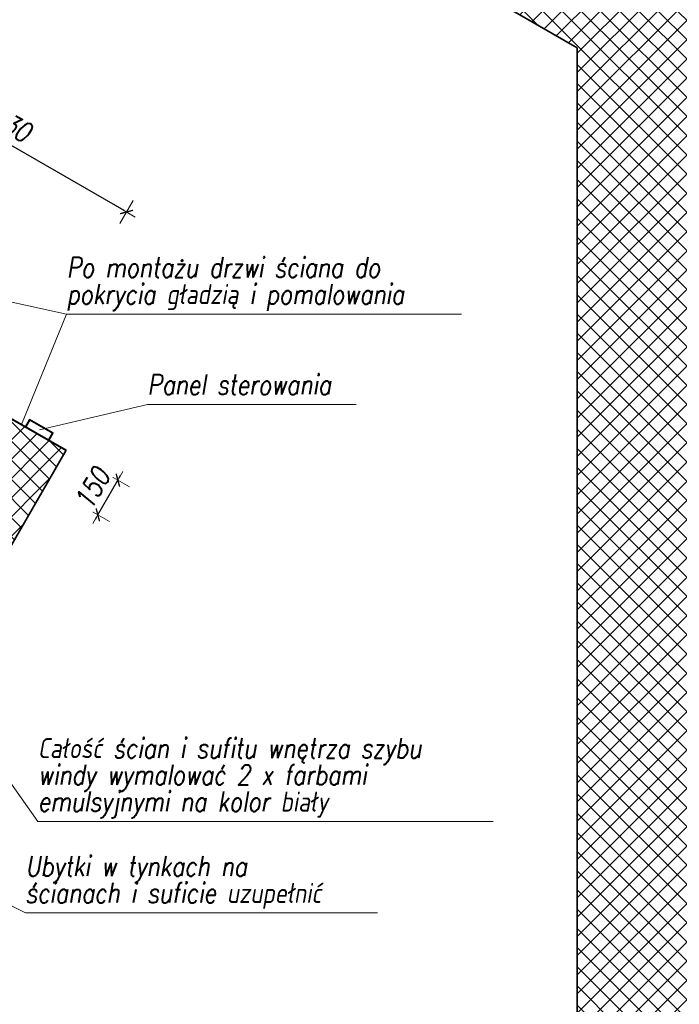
# Model space of a CAD drawing. Header units: millimetres. Extents: x 558 to 24471, y -5755 to 3551.
# Tile 33 of 35: x 23472 to 23719, y 2612 to 2981. Entities that reach past the tile are written whole.
import ezdxf
from ezdxf.enums import TextEntityAlignment as Align

# ---------------------------------------------------------------- set-up
doc = ezdxf.new("R2010")
doc.units = ezdxf.units.MM
for name, color, linetype, lineweight in [('K_Grube', 4, 'Continuous', 35), ('K_Grube_projektowane', 10, 'Continuous', 40), ('K_Kreskowanie', 8, 'Continuous', 5), ('K_Opis_zmienny', 2, 'Continuous', 13), ('K_Wymiarowanie', 84, 'Continuous', 13)]:
    doc.layers.add(name, color=color, linetype=linetype, lineweight=lineweight)
doc.styles.add('Zwykły 50', font='romans.shx', dxfattribs={"width": 0.8, "oblique": 10, "height": 7.5})
doc.dimstyles.new('Skala_50', dxfattribs={"dimtxt": 7.5, "dimasz": 1, "dimexe": 1.25, "dimexo": 0.625, "dimgap": 3, "dimtad": 1, "dimdec": 1, "dimlfac": 10, "dimrnd": 0.5, "dimdsep": 46, "dimtxsty": 'Zwykły 50', "dimblk": 'Wymiar', "dimcen": 2.5, "dimse1": 1, "dimse2": 1, "dimazin": 0, "dimtfac": 1, "dimtdec": 1, "dimtix": 1, "dimtmove": 0, "dimatfit": 3, "dimfxl": 1, "dimtfill": 1, "dimarcsym": 0})

# ---------------------------------------------------------------- blocks, each defined once
blk = doc.blocks.new('Wymiar')
for p, q in [((0, -5), (0, 5)), ((-3.75, 0), (3.75, 0))]:
    blk.add_line(p, q)
at = {"const_width": 0.5}
blk.add_lwpolyline([(-1.77, -1.77), (1.77, 1.77)], dxfattribs=at)
blk = doc.blocks.new('*D780')
at = {"layer": 'Defpoints', "color": 0}
for p in [(23414.19, 2965.49), (23369.92, 2888.82), (23467.78, 2832.32)]:
    blk.add_point(p, dxfattribs=at)
at = {"layer": 'K_Wymiarowanie', "color": 0, "lineweight": -2, "ltscale": 5}
blk.add_line((23511.19, 2909.49), (23415.06, 2964.99), dxfattribs=at)
at = {"layer": 'K_Wymiarowanie', "color": 0, "linetype": 'ByBlock', "lineweight": -2}
for p, rotation in [((23414.19, 2965.49), 150.0000000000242), ((23512.05, 2908.99), 330.0000000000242)]:
    blk.add_blockref('Wymiar', p, dxfattribs=dict(at, rotation=rotation))
at = {"layer": 'K_Wymiarowanie', "color": 0, "ltscale": 5, "insert": (23466.5, 2943.09), "char_height": 7.5, "attachment_point": 5, "rotation": 330, "style": 'Zwykły 50', "bg_fill": 3, "box_fill_scale": 1.1, "bg_fill_color": 256, "bg_fill_true_color": 13158600, "bg_fill_transparency": 0}
blk.add_mtext('1130', dxfattribs=at)
blk = doc.blocks.new('*D859')
at = {"layer": 'Defpoints', "color": 0}
for p in [(23467.78, 2832.32), (23460.28, 2819.33), (23508.8, 2808.64)]:
    blk.add_point(p, dxfattribs=at)
at = {"layer": 'K_Wymiarowanie', "color": 0, "lineweight": -2, "ltscale": 5}
for p, q in [((23501.3, 2795.65), (23508.8, 2808.64)), ((23509.3, 2809.5), (23509.8, 2810.37)), ((23500.8, 2794.78), (23500.3, 2793.91))]:
    blk.add_line(p, q, dxfattribs=at)
at = {"layer": 'K_Wymiarowanie', "color": 0, "linetype": 'ByBlock', "lineweight": -2}
for p, rotation in [((23508.8, 2808.64), 240.0000000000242), ((23501.3, 2795.65), 60.00000000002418)]:
    blk.add_blockref('Wymiar', p, dxfattribs=dict(at, rotation=rotation))
at = {"layer": 'K_Wymiarowanie', "color": 0, "ltscale": 5, "insert": (23499.2, 2805.52), "char_height": 7.5, "attachment_point": 5, "rotation": 60, "style": 'Zwykły 50', "bg_fill": 3, "box_fill_scale": 1.1, "bg_fill_color": 256, "bg_fill_true_color": 13158600, "bg_fill_transparency": 0}
blk.add_mtext('150', dxfattribs=at)

msp = doc.modelspace()

# ---------------------------------------------------------------- hatches: boundary and pattern name
at = {"layer": 'K_Kreskowanie', "ltscale": 5}
h = msp.add_hatch(dxfattribs=at)
h.set_pattern_fill('ANSI37', color=256, scale=1.6)
h.set_pattern_definition([(45, (2962.861, -2454.189), (-3.5921024, 3.5921024), []), (135, (2962.861, -2454.189), (-3.5921024, -3.5921024), [])])
h.paths.add_polyline_path([(23680.614, 3024.949), (23680.614, 2993.496), (23560.473, 3062.859), (23550.473, 3045.539), (23680.614, 2970.402), (23680.614, 2226.627), (23730.614, 2226.627), (23730.614, 3001.551), (23754.626, 3043.141), (23706.994, 3070.641), (23680.614, 3024.949)], is_closed=False)
h = msp.add_hatch(dxfattribs=at)
h.set_pattern_fill('ANSI37', color=256, scale=1.6)
h.set_pattern_definition([(45, (3090.788, 2977.9395), (-3.5921024, 3.5921024), []), (135, (3090.788, 2977.9395), (-3.5921024, -3.5921024), [])])
h.paths.add_polyline_path([(23314.792, 2903.327), (23362.423, 2875.827), (23369.923, 2888.817), (23309.302, 2923.817), (23170.302, 2683.062), (23350.435, 2579.062), (23489.435, 2819.817), (23467.784, 2832.317), (23460.284, 2819.327), (23468.944, 2814.327), (23352.944, 2613.409), (23198.792, 2702.409), (23314.792, 2903.327)], is_closed=False)

# ---------------------------------------------------------------- linework, layer by layer
at = {"layer": 'K_Grube', "ltscale": 5}
for p, q in [((23680.614, 2970.402), (23550.473, 3045.539)), ((23680.614, 2226.627), (23680.614, 2970.402)), ((23489.435, 2819.817), (23350.435, 2579.062))]:
    msp.add_line(p, q, dxfattribs=at)
at = {"layer": 'K_Grube_projektowane'}
msp.add_line((23467.784, 2832.317), (23489.435, 2819.817), dxfattribs=at)
msp.add_lwpolyline([(23474.279, 2828.567), (23482.94, 2823.567), (23484.44, 2826.165), (23475.779, 2831.165)], close=True, dxfattribs=at)
at = {"layer": 'K_Opis_zmienny', "ltscale": 5}
for q in [(23374.08, 2896.017), (23472.752, 2829.449)]:
    msp.add_line((23489.627, 2870.774), q, dxfattribs=at)
at = {"layer": 'K_Opis_zmienny'}
for p, q in [((23489.627, 2870.774), (23637.318, 2870.774)), ((23479.453, 2827.527), (23519.819, 2836.891)), ((23519.819, 2836.891), (23597.978, 2836.891)), ((23431.039, 2748.672), (23478.859, 2680.849)), ((23395.356, 2686.868), (23474.202, 2646.662)), ((23478.859, 2680.849), (23649.166, 2680.849)), ((23474.202, 2646.662), (23605.891, 2646.662))]:
    msp.add_line(p, q, dxfattribs=at)

# ---------------------------------------------------------------- texts
at = {"layer": 'K_Opis_zmienny', "style": 'Zwykły 50', "oblique": 10, "width": 0.8}
for s, p in [('Po montażu drzwi ściana do', (23489.627, 2888.274)), ('pokrycia gładzią i pomalowania', (23489.627, 2878.274)), ('Panel sterowania', (23519.819, 2844.391)), ('Całość ścian i sufitu wnętrza szybu', (23478.859, 2708.349)), ('windy wymalować 2 x farbami', (23478.859, 2698.349)), ('emulsyjnymi na kolor biały', (23478.859, 2688.349)), ('Ubytki w tynkach na', (23474.202, 2664.162)), ('ścianach i suficie uzupełnić', (23474.202, 2654.162))]:
    msp.add_text(s, height=7.5, dxfattribs=at).set_placement(p, align=Align.MIDDLE_LEFT)

# ---------------------------------------------------------------- next in the draw order: dimensions: what is measured, and where the dimension line sits
at = {"layer": 'K_Wymiarowanie', "ltscale": 5}
dim = msp.add_aligned_dim(p1=(23467.784, 2832.317), p2=(23369.923, 2888.817), distance=-88.534, dimstyle='Skala_50', dxfattribs=at)
dim.commit()
dim.dimension.update_dxf_attribs({"geometry": '*D780', "text_midpoint": (23466.496, 2943.086)})

# ---------------------------------------------------------------- next in the draw order: dimensions: what is measured, and where the dimension line sits
dim = msp.add_aligned_dim(p1=(23460.284, 2819.327), p2=(23467.784, 2832.317), distance=-47.361, dimstyle='Skala_50', dxfattribs=at)
dim.commit()
dim.dimension.update_dxf_attribs({"geometry": '*D859', "text_midpoint": (23499.204, 2805.516)})

doc.saveas('drawing.dxf')
